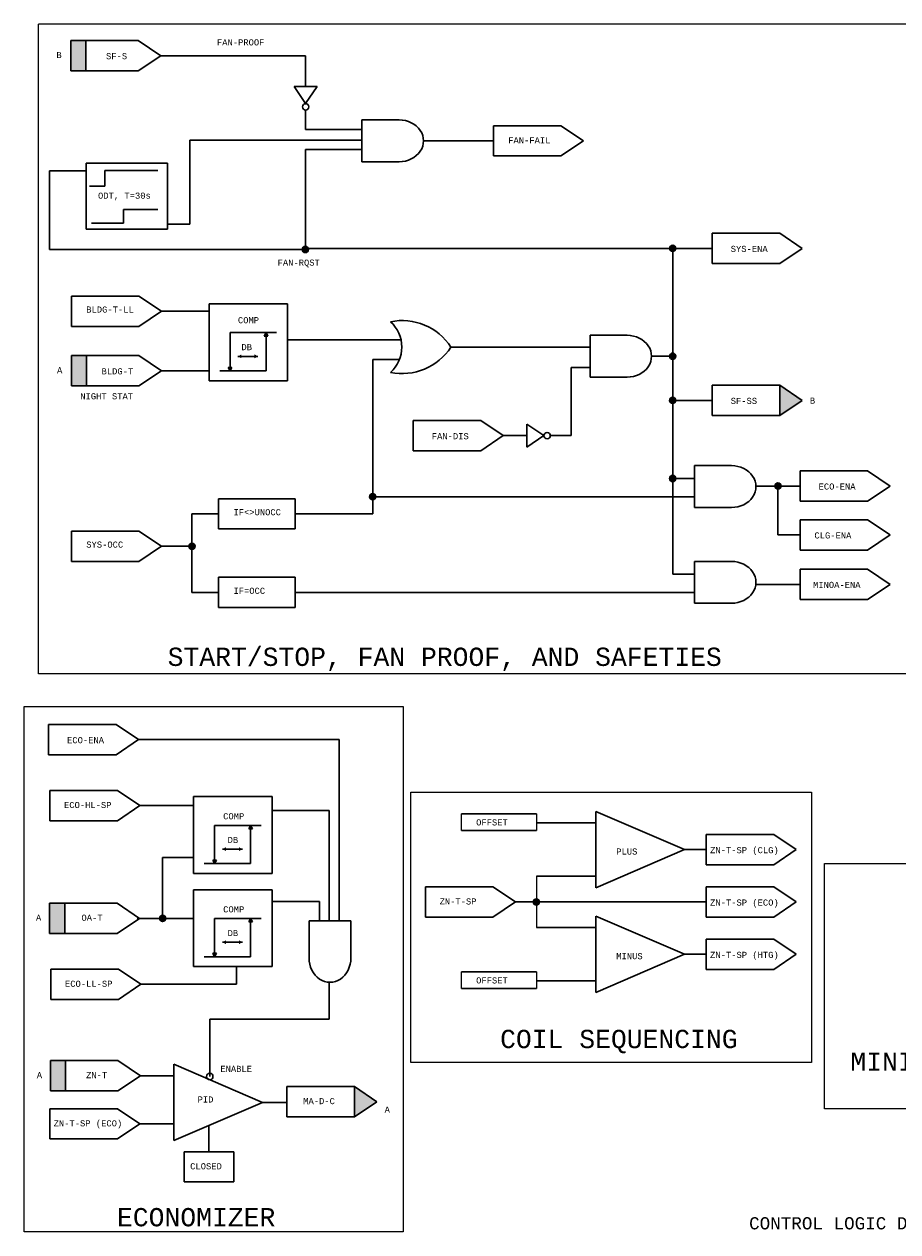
# Model space of a CAD drawing. Header units: inches. Extents: x 2 to 32.1, y 0.4 to 20.3.
# Tile 1 of 3: x 2 to 16.3, y 0.5 to 20.3. Entities that reach past the tile are written whole.
import ezdxf
from ezdxf.enums import TextEntityAlignment as Align

# ---------------------------------------------------------------- set-up
doc = ezdxf.new("R2010")
doc.units = ezdxf.units.IN
doc.header["$MEASUREMENT"] = 0
doc.linetypes.add('DOT', pattern=[0.25, 0, -0.25])
for name, color, linetype, lineweight in [('M-ANNO-SYMB', 6, 'Continuous', 30), ('M-ANNO-TEXT', 2, 'Continuous', 30), ('M-DIAG-GRPH', 6, 'Continuous', 13)]:
    doc.layers.add(name, color=color, linetype=linetype, lineweight=lineweight)
doc.styles.add('CONTROLTXT', font='monotxt.shx')

# ---------------------------------------------------------------- blocks, each defined once
blk = doc.blocks.new('base')
for p, q in [((3.838, 4.333), (4.508, 4.333)), ((3.838, 4.333), (3.838, 4.033)), ((3.838, 4.033), (4.508, 4.033))]:
    blk.add_line(p, q)

msp = doc.modelspace()

# ---------------------------------------------------------------- hatches: boundary and pattern name
at = {"layer": 'M-ANNO-SYMB', "extrusion": (0, 0, -1)}
for points in [[(-2.984, 19.499), (-2.984, 19.996), (-2.736, 19.996), (-2.736, 19.499)], [(-2.995, 14.333), (-2.995, 14.829), (-2.747, 14.829), (-2.747, 14.333)], [(-14.362, 13.848), (-14.731, 14.096), (-14.362, 14.344)], [(-2.636, 5.354), (-2.636, 5.851), (-2.388, 5.851), (-2.388, 5.354)], [(-2.65, 2.775), (-2.65, 3.271), (-2.402, 3.271), (-2.402, 2.775)]]:
    msp.add_hatch(color=256, dxfattribs=at).paths.add_polyline_path(points)
at = {"layer": 'M-ANNO-SYMB'}
for points in [[(12.557, 16.587, 1), (12.66, 16.587, 1)], [(6.531, 16.57, 1), (6.635, 16.57, 1)], [(5.908, 15.149), (5.939, 15.206), (5.97, 15.149)], [(12.557, 14.819, 1), (12.66, 14.819, 1)], [(5.348, 14.579), (5.317, 14.636), (5.379, 14.636)], [(12.557, 14.096, 1), (12.66, 14.096, 1)], [(12.557, 12.814, 1), (12.66, 12.814, 1)], [(14.282, 12.691, 1), (14.386, 12.691, 1)], [(7.636, 12.516, 1), (7.74, 12.516, 1)], [(4.672, 11.703, 1), (4.775, 11.703, 1)]]:
    msp.add_hatch(color=256, dxfattribs=at).paths.add_polyline_path(points)
for points in [[(5.535, 14.786), (5.478, 14.817), (5.535, 14.849)], [(5.281, 6.707), (5.224, 6.738), (5.281, 6.769)], [(10.423, 5.871, 1), (10.32, 5.871, 1)], [(4.293, 5.602, 1), (4.19, 5.602, 1)], [(5.281, 5.18), (5.224, 5.211), (5.281, 5.242)], [(7.388, 2.348), (7.388, 2.845), (7.757, 2.596)]]:
    msp.add_hatch(color=256, dxfattribs=at).paths.add_polyline_path(points, flags=16)
at = {"layer": 'M-ANNO-SYMB', "extrusion": (0, 0, -1)}
for points in [[(-5.749, 14.786), (-5.806, 14.817), (-5.749, 14.849)], [(-5.716, 7.07), (-5.685, 7.127), (-5.654, 7.07)], [(-5.495, 6.707), (-5.552, 6.738), (-5.495, 6.769)], [(-5.094, 6.5), (-5.125, 6.557), (-5.063, 6.557)], [(-5.716, 5.543), (-5.685, 5.6), (-5.654, 5.543)], [(-5.495, 5.18), (-5.552, 5.211), (-5.495, 5.242)], [(-5.094, 4.973), (-5.125, 5.03), (-5.063, 5.03)]]:
    msp.add_hatch(color=256, dxfattribs=at).paths.add_polyline_path(points, flags=16)

# ---------------------------------------------------------------- linework, layer by layer
at = {"layer": 'M-ANNO-SYMB'}
for p, q in [((2.736, 19.996), (2.736, 19.499)), ((2.736, 19.996), (2.984, 19.996)), ((3.843, 19.996), (2.984, 19.996)), ((2.984, 19.996), (2.984, 19.499)), ((3.843, 19.996), (4.212, 19.747)), ((3.843, 19.499), (4.212, 19.747)), ((4.212, 19.747), (4.644, 19.747)), ((4.644, 19.747), (6.588, 19.747)), ((6.588, 19.747), (6.588, 19.243)), ((2.736, 19.499), (2.984, 19.499)), ((3.843, 19.499), (2.984, 19.499)), ((6.776, 19.243), (6.398, 19.243)), ((6.398, 19.243), (6.587, 18.961)), ((6.776, 19.243), (6.587, 18.961)), ((6.588, 18.856), (6.588, 18.538)), ((7.512, 18.694), (7.512, 18.008)), ((7.512, 18.694), (8.12, 18.694)), ((6.588, 18.538), (7.512, 18.538)), ((9.667, 18.599), (10.774, 18.599)), ((9.667, 18.599), (9.667, 18.103)), ((10.774, 18.599), (11.144, 18.351)), ((4.691, 18.36), (7.512, 18.36)), ((4.691, 16.983), (4.691, 18.36)), ((8.521, 18.351), (9.667, 18.351)), ((10.774, 18.103), (11.144, 18.351)), ((6.583, 18.209), (6.583, 16.57)), ((7.512, 18.209), (6.583, 18.209)), ((9.667, 18.103), (10.774, 18.103)), ((2.387, 17.859), (2.387, 16.57)), ((2.991, 17.859), (2.387, 17.859)), ((2.991, 16.9), (2.991, 17.987)), ((2.991, 17.987), (4.323, 17.987)), ((3.297, 17.608), (3.297, 17.867)), ((3.297, 17.867), (4.164, 17.867)), ((4.323, 17.987), (4.323, 16.9)), ((7.512, 18.008), (8.12, 18.008)), ((3.042, 17.608), (3.297, 17.608)), ((3.602, 17.226), (4.164, 17.226)), ((3.602, 16.999), (3.602, 17.226)), ((4.323, 16.9), (2.991, 16.9)), ((3.078, 16.999), (3.602, 16.999)), ((4.323, 16.983), (4.691, 16.983)), ((14.362, 16.836), (14.731, 16.587)), ((2.387, 16.57), (6.583, 16.57)), ((6.583, 16.587), (12.608, 16.587)), ((13.255, 16.587), (12.608, 16.587)), ((12.608, 16.587), (12.608, 14.819)), ((14.362, 16.339), (14.731, 16.587)), ((2.747, 15.806), (3.854, 15.806)), ((2.747, 15.806), (2.747, 15.309)), ((3.854, 15.806), (4.224, 15.558)), ((5.005, 14.418), (5.005, 15.678)), ((5.005, 15.678), (6.291, 15.678)), ((6.291, 15.678), (6.291, 14.418)), ((3.854, 15.309), (4.224, 15.558)), ((4.224, 15.558), (5.005, 15.558)), ((2.747, 15.309), (3.854, 15.309)), ((5.348, 15.206), (5.348, 14.579)), ((5.348, 15.206), (6.11, 15.206)), ((5.939, 15.206), (5.908, 15.149)), ((5.97, 15.149), (5.908, 15.149)), ((5.939, 15.206), (5.939, 14.579)), ((5.939, 15.206), (5.97, 15.149)), ((6.291, 15.09), (8.151, 15.09)), ((11.252, 15.162), (11.252, 14.476)), ((11.252, 15.162), (11.859, 15.162)), ((8.971, 14.97), (11.252, 14.97)), ((2.747, 14.829), (2.747, 14.333)), ((2.747, 14.829), (2.995, 14.829)), ((3.854, 14.829), (2.995, 14.829)), ((2.995, 14.829), (2.995, 14.333)), ((3.854, 14.829), (4.224, 14.581)), ((5.478, 14.817), (5.806, 14.817)), ((7.688, 14.763), (7.688, 12.235)), ((8.125, 14.763), (7.688, 14.763)), ((12.608, 14.819), (12.26, 14.819)), ((12.608, 11.244), (12.608, 14.819)), ((3.854, 14.333), (4.224, 14.581)), ((4.224, 14.581), (5.005, 14.581)), ((5.178, 14.579), (5.939, 14.579)), ((5.348, 14.579), (5.317, 14.636)), ((5.317, 14.636), (5.379, 14.636)), ((5.348, 14.579), (5.379, 14.636)), ((10.944, 13.517), (10.944, 14.637)), ((10.944, 14.637), (11.252, 14.637)), ((11.252, 14.476), (11.859, 14.476)), ((2.747, 14.333), (2.995, 14.333)), ((3.854, 14.333), (2.995, 14.333)), ((6.291, 14.418), (5.005, 14.418)), ((14.362, 14.344), (14.731, 14.096)), ((14.362, 14.344), (14.362, 13.848)), ((13.255, 14.096), (12.608, 14.096)), ((14.362, 13.848), (14.731, 14.096)), ((8.353, 13.765), (8.353, 13.269)), ((8.353, 13.765), (9.46, 13.765)), ((9.46, 13.765), (9.829, 13.517)), ((10.213, 13.706), (10.494, 13.517)), ((10.213, 13.706), (10.213, 13.328)), ((9.46, 13.269), (9.829, 13.517)), ((9.829, 13.517), (10.213, 13.517)), ((9.829, 13.517), (10.21, 13.517)), ((10.213, 13.328), (10.494, 13.517)), ((10.494, 13.517), (10.497, 13.517)), ((10.6, 13.517), (10.944, 13.517)), ((8.353, 13.269), (9.46, 13.269)), ((12.964, 13.025), (13.571, 13.025)), ((12.964, 13.025), (12.964, 12.339)), ((14.696, 12.939), (14.696, 12.443)), ((14.696, 12.939), (15.803, 12.939)), ((15.803, 12.939), (16.172, 12.691)), ((12.66, 12.814), (12.964, 12.814)), ((14.696, 12.691), (13.972, 12.691)), ((14.334, 12.691), (14.334, 11.889)), ((15.803, 12.443), (16.172, 12.691)), ((5.16, 12.483), (6.417, 12.483)), ((5.16, 12.483), (5.16, 11.987)), ((6.417, 12.483), (6.417, 11.987)), ((12.964, 12.516), (7.688, 12.516)), ((12.964, 12.339), (13.571, 12.339)), ((14.696, 12.443), (15.803, 12.443)), ((4.724, 12.235), (4.724, 10.946)), ((5.16, 12.235), (4.724, 12.235)), ((6.417, 12.235), (7.688, 12.235)), ((14.696, 12.137), (15.803, 12.137)), ((14.696, 12.137), (14.696, 11.641)), ((15.803, 12.137), (16.172, 11.889)), ((2.747, 11.952), (2.747, 11.455)), ((2.747, 11.952), (3.854, 11.952)), ((3.854, 11.952), (4.224, 11.703)), ((5.16, 11.987), (6.417, 11.987)), ((14.696, 11.889), (14.334, 11.889)), ((15.803, 11.641), (16.172, 11.889)), ((3.854, 11.455), (4.224, 11.703)), ((4.224, 11.703), (4.724, 11.703)), ((14.696, 11.641), (15.803, 11.641)), ((2.747, 11.455), (3.854, 11.455)), ((12.964, 11.455), (13.571, 11.455)), ((12.964, 11.455), (12.964, 10.769)), ((14.696, 11.327), (15.803, 11.327)), ((14.696, 11.327), (14.696, 10.831)), ((15.803, 11.327), (16.172, 11.079)), ((5.16, 11.194), (6.417, 11.194)), ((5.16, 11.194), (5.16, 10.698)), ((6.417, 11.194), (6.417, 10.698)), ((12.964, 11.244), (12.608, 11.244)), ((5.16, 10.946), (4.724, 10.946)), ((12.964, 10.946), (6.417, 10.946)), ((14.696, 11.079), (13.97, 11.079)), ((15.803, 10.831), (16.172, 11.079)), ((5.16, 10.698), (6.417, 10.698)), ((12.964, 10.769), (13.571, 10.769)), ((14.696, 10.831), (15.803, 10.831)), ((2.372, 8.781), (3.479, 8.781)), ((2.372, 8.781), (2.372, 8.285)), ((3.479, 8.781), (3.848, 8.533)), ((3.479, 8.285), (3.848, 8.533)), ((3.848, 8.533), (7.135, 8.533)), ((7.135, 8.533), (7.135, 5.563)), ((2.372, 8.285), (3.479, 8.285)), ((2.393, 7.7), (3.5, 7.7)), ((2.393, 7.7), (2.393, 7.203)), ((3.5, 7.7), (3.87, 7.451)), ((4.75, 7.599), (6.037, 7.599)), ((4.75, 6.338), (4.75, 7.599)), ((6.037, 7.599), (6.037, 6.338)), ((3.5, 7.203), (3.87, 7.451)), ((3.87, 7.451), (4.75, 7.451)), ((6.037, 7.372), (6.975, 7.372)), ((6.975, 7.372), (6.975, 5.563)), ((11.348, 7.354), (12.8, 6.729)), ((11.348, 7.354), (11.348, 6.105)), ((2.393, 7.203), (3.5, 7.203)), ((10.372, 7.315), (9.143, 7.315)), ((10.372, 7.167), (11.348, 7.167)), ((5.094, 7.127), (5.856, 7.127)), ((5.094, 7.127), (5.094, 6.5)), ((5.685, 7.127), (5.654, 7.07)), ((5.716, 7.07), (5.654, 7.07)), ((5.685, 7.127), (5.685, 6.5)), ((5.685, 7.127), (5.716, 7.07)), ((10.372, 7.042), (9.143, 7.042)), ((13.157, 6.977), (13.157, 6.481)), ((13.157, 6.977), (14.265, 6.977)), ((14.265, 6.977), (14.634, 6.729)), ((5.224, 6.738), (5.552, 6.738)), ((4.242, 6.601), (4.75, 6.601)), ((4.242, 5.602), (4.242, 6.601)), ((5.063, 6.557), (5.125, 6.557)), ((5.094, 6.5), (5.063, 6.557)), ((5.094, 6.5), (5.125, 6.557)), ((11.348, 6.105), (12.8, 6.729)), ((13.157, 6.729), (12.8, 6.729)), ((14.265, 6.481), (14.634, 6.729)), ((6.037, 6.338), (4.75, 6.338)), ((4.923, 6.5), (5.685, 6.5)), ((13.157, 6.481), (14.265, 6.481)), ((10.372, 6.292), (11.348, 6.292)), ((4.75, 6.072), (6.037, 6.072)), ((4.75, 4.811), (4.75, 6.072)), ((6.037, 6.072), (6.037, 4.811)), ((8.552, 6.119), (9.659, 6.119)), ((8.552, 6.119), (8.552, 5.623)), ((9.659, 6.119), (10.028, 5.871)), ((13.157, 6.119), (14.265, 6.119)), ((13.157, 6.119), (13.157, 5.623)), ((14.265, 6.119), (14.634, 5.871)), ((2.388, 5.851), (2.636, 5.851)), ((2.388, 5.851), (2.388, 5.354)), ((3.495, 5.851), (2.636, 5.851)), ((2.636, 5.851), (2.636, 5.354)), ((3.495, 5.851), (3.864, 5.602)), ((6.814, 5.878), (6.037, 5.878)), ((6.814, 5.563), (6.814, 5.878)), ((9.659, 5.623), (10.028, 5.871)), ((10.028, 5.871), (10.372, 5.871)), ((13.157, 5.871), (10.423, 5.871)), ((14.265, 5.623), (14.634, 5.871)), ((3.495, 5.354), (3.864, 5.602)), ((3.823, 5.602), (4.75, 5.602)), ((5.094, 5.6), (5.856, 5.6)), ((5.094, 5.6), (5.094, 4.973)), ((5.685, 5.6), (5.654, 5.543)), ((5.685, 5.6), (5.685, 4.973)), ((5.685, 5.6), (5.716, 5.543)), ((7.33, 5.563), (6.644, 5.563)), ((6.644, 5.563), (6.644, 4.955)), ((7.33, 5.563), (7.33, 4.955)), ((8.552, 5.623), (9.659, 5.623)), ((11.348, 5.637), (11.348, 4.389)), ((11.348, 5.637), (12.8, 5.013)), ((13.157, 5.623), (14.265, 5.623)), ((2.388, 5.354), (2.636, 5.354)), ((3.495, 5.354), (2.636, 5.354)), ((5.716, 5.543), (5.654, 5.543)), ((10.372, 5.45), (11.348, 5.45)), ((5.224, 5.211), (5.552, 5.211)), ((13.157, 5.261), (14.265, 5.261)), ((13.157, 5.261), (13.157, 4.765)), ((14.265, 5.261), (14.634, 5.013)), ((4.923, 4.973), (5.685, 4.973)), ((5.063, 5.03), (5.125, 5.03)), ((5.094, 4.973), (5.063, 5.03)), ((5.094, 4.973), (5.125, 5.03)), ((11.348, 4.389), (12.8, 5.013)), ((13.157, 5.013), (12.8, 5.013)), ((14.265, 4.765), (14.634, 5.013)), ((2.409, 4.769), (2.409, 4.273)), ((2.409, 4.769), (3.516, 4.769)), ((3.516, 4.769), (3.885, 4.521)), ((6.037, 4.811), (4.75, 4.811)), ((5.454, 4.521), (5.454, 4.811)), ((13.157, 4.765), (14.265, 4.765)), ((6.972, 4.555), (6.972, 3.947)), ((10.372, 4.725), (9.143, 4.725)), ((10.372, 4.576), (11.348, 4.576)), ((3.516, 4.273), (3.885, 4.521)), ((3.885, 4.521), (5.454, 4.521)), ((10.372, 4.452), (9.143, 4.452)), ((2.409, 4.273), (3.516, 4.273)), ((5.016, 3.947), (5.016, 3.009)), ((5.016, 3.947), (6.972, 3.947)), ((2.402, 3.271), (2.402, 2.775)), ((2.402, 3.271), (2.65, 3.271)), ((2.65, 3.271), (2.65, 2.775)), ((3.509, 3.271), (2.65, 3.271)), ((3.509, 3.271), (3.878, 3.023)), ((4.428, 3.21), (5.88, 2.586)), ((4.428, 3.21), (4.428, 1.961)), ((3.509, 2.775), (3.878, 3.023)), ((3.878, 3.023), (4.428, 3.023)), ((2.402, 2.775), (2.65, 2.775)), ((3.509, 2.775), (2.65, 2.775)), ((6.28, 2.845), (7.388, 2.845)), ((6.28, 2.845), (6.28, 2.348)), ((7.388, 2.845), (7.757, 2.596)), ((7.388, 2.845), (7.388, 2.348)), ((4.428, 1.961), (5.88, 2.586)), ((5.88, 2.586), (6.28, 2.586)), ((7.388, 2.348), (7.757, 2.596)), ((2.394, 2.481), (3.501, 2.481)), ((2.394, 2.481), (2.394, 1.985)), ((3.501, 2.481), (3.87, 2.233)), ((3.501, 1.985), (3.87, 2.233)), ((3.87, 2.233), (4.428, 2.233)), ((5.001, 2.208), (5.001, 1.776)), ((6.28, 2.348), (7.388, 2.348)), ((2.394, 1.985), (3.501, 1.985)), ((4.593, 1.776), (4.593, 1.28)), ((4.593, 1.776), (5.412, 1.776)), ((5.412, 1.776), (5.412, 1.28)), ((4.593, 1.28), (5.412, 1.28))]:
    msp.add_line(p, q, dxfattribs=at)
at = {"layer": 'M-ANNO-SYMB', "linetype": 'DOT'}
msp.add_line((12.964, 12.814), (12.608, 12.814), dxfattribs=at)
at = {"layer": 'M-ANNO-SYMB'}
for centre in [(6.588, 18.908), (12.608, 16.587), (6.583, 16.57), (12.608, 14.819), (12.608, 14.096), (10.548, 13.517), (12.608, 12.814), (14.334, 12.691), (7.688, 12.516), (4.724, 11.703), (10.372, 5.871), (4.242, 5.602), (5.016, 3.009)]:
    msp.add_circle(centre, 0.0518, dxfattribs=at)
for centre, radius, start, end in [((8.17, 14.449), 0.955, 33.025, 101.623), ((7.61, 14.97), 0.555, 311.5983, 48.4017), ((8.17, 15.49), 0.955, 258.377, 326.975)]:
    msp.add_arc(centre, radius, start, end, dxfattribs=at)
for centre, major_axis in [((8.12, 18.351), (-0.401, 0)), ((11.859, 14.819), (-0.401, 0)), ((13.571, 12.682), (-0.401, 0)), ((13.571, 11.112), (-0.401, 0)), ((6.987, 4.955), (0, 0.401))]:
    msp.add_ellipse(centre, major_axis=major_axis, ratio=0.85591, start_param=1.570796, end_param=4.712389, dxfattribs=at)
at = {"layer": 'M-ANNO-SYMB', "linetype": 'DOT'}
msp.add_point((4.724, 11.703), dxfattribs=at)
at = {"layer": 'M-DIAG-GRPH'}
for p, q in [((16.557, 20.264), (2.205, 20.264)), ((2.205, 9.614), (2.205, 20.264)), ((16.557, 9.614), (2.205, 9.614)), ((8.311, 7.671), (14.886, 7.671)), ((8.311, 3.241), (8.311, 7.671)), ((14.886, 7.671), (14.886, 3.241)), ((9.143, 7.042), (9.143, 7.315)), ((10.372, 7.315), (10.372, 7.042)), ((15.096, 6.504), (22.57, 6.504)), ((15.096, 2.481), (15.096, 6.504)), ((10.372, 6.292), (10.372, 5.45)), ((9.143, 4.452), (9.143, 4.725)), ((10.372, 4.725), (10.372, 4.452)), ((14.886, 3.241), (8.311, 3.241)), ((22.57, 2.481), (15.096, 2.481))]:
    msp.add_line(p, q, dxfattribs=at)
msp.add_3dface([(8.187, 0.463), (1.971, 0.463), (1.971, 9.076), (8.187, 9.076)], dxfattribs=at)

# ---------------------------------------------------------------- block references
at = {"layer": 'M-ANNO-SYMB', "xscale": 1.653760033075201, "yscale": 1.653760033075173, "zscale": 1.6537600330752}
for p in [(6.907, 9.67), (6.907, 7.179)]:
    msp.add_blockref('base', p, dxfattribs=at)

# ---------------------------------------------------------------- texts
at = {"layer": 'M-ANNO-TEXT', "linetype": 'Continuous', "style": 'CONTROLTXT'}
msp.add_text('CONTROL LOGIC DIAGRAM', height=0.2, dxfattribs=at).set_placement((15.678, 0.503), align=Align.CENTER)
at = {"layer": 'M-ANNO-TEXT', "attachment_point": 1, "style": 'CONTROLTXT'}
for s, insert, char_height, width in [('FAN-PROOF', (5.133, 20.015), 0.1, 1.117), ('B', (2.5, 19.807), 0.1, 0.13094), ('SF-S', (3.314, 19.789), 0.1, 0.34415), ('FAN-FAIL', (9.91, 18.41), 0.1, 0.34415), ('ODT, T=30s', (3.183, 17.502), 0.1, 1.62968), ('SYS-ENA', (13.559, 16.629), 0.1, 0.34415), ('FAN-RQST', (6.128, 16.404), 0.1, 0.34415), ('BLDG-T-LL', (2.99, 15.635), 0.1, 0.34415), ('COMP', (5.477, 15.46), 0.1, 0.5322), ('DB', (5.535, 15.018), 0.1, 0.24851), ('A', (2.511, 14.64), 0.1, 0.13094), ('BLDG-T', (3.241, 14.622), 0.1, 0.34415), ('NIGHT STAT', (2.892, 14.213), 0.1, 1.6189), ('SF-SS', (13.559, 14.137), 0.1, 0.34415), ('B', (14.857, 14.142), 0.1, 0.13094), ('FAN-DIS', (8.657, 13.558), 0.1, 0.34415), ('ECO-ENA', (15, 12.733), 0.1, 0.34415), ('IF<>UNOCC', (5.404, 12.312), 0.1, 0.34415), ('CLG-ENA', (14.932, 11.931), 0.1, 0.3441), ('SYS-OCC', (2.99, 11.781), 0.1, 0.3441), ('MINOA-ENA', (14.909, 11.12), 0.1, 0.3441), ('IF=OCC', (5.404, 11.023), 0.1, 0.34415), ('START/STOP, FAN PROOF, AND SAFETIES', (4.325, 10.041), 0.3, 10.68583), ('ECO-ENA', (2.675, 8.574), 0.1, 0.3442), ('ECO-HL-SP', (2.625, 7.511), 0.1, 0.34415), ('COMP', (5.235, 7.327), 0.1, 0.8161), ('OFFSET', (9.384, 7.226), 0.1, 0.3441), ('DB', (5.308, 6.938), 0.1, 0.2485), ('PLUS', (11.682, 6.749), 0.1, 0.2284), ('ZN-T-SP (CLG)', (13.221, 6.771), 0.1, 1.29551), ('COMP', (5.235, 5.8), 0.1, 0.8161), ('ZN-T-SP', (8.784, 5.93), 0.1, 1.4032), ('ZN-T-SP (ECO)', (13.221, 5.912), 0.1, 1.35411), ('A', (2.165, 5.662), 0.1, 0.13092), ('OA-T', (2.911, 5.662), 0.1, 0.34415), ('DB', (5.308, 5.411), 0.1, 0.2485), ('MINUS', (11.682, 5.033), 0.1, 0.2284), ('ZN-T-SP (HTG)', (13.221, 5.054), 0.1, 1.4127), ('ECO-LL-SP', (2.641, 4.58), 0.1, 0.34415), ('OFFSET', (9.384, 4.635), 0.1, 0.3441), ('COIL SEQUENCING', (9.777, 3.775), 0.3, 4.63831), ('MINIMUM OA FLOW CONTROL', (15.522, 3.403), 0.3, 6.88133), ('ENABLE', (5.189, 3.185), 0.1, 0.3441), ('A', (2.179, 3.082), 0.1, 0.13092), ('ZN-T', (2.987, 3.082), 0.1, 0.3441), ('PID', (4.816, 2.683), 0.1, 0.22838), ('MA-D-C', (6.548, 2.656), 0.1, 0.34415), ('A', (7.883, 2.516), 0.1, 0.13092), ('ZN-T-SP (ECO)', (2.455, 2.292), 0.1, 1.43249), ('CLOSED', (4.694, 1.588), 0.1, 0.3441), ('ECONOMIZER', (3.494, 0.853), 0.3, 2.58382)]:
    msp.add_mtext(s, dxfattribs=dict(at, insert=insert, char_height=char_height, width=width))

doc.saveas('drawing.dxf')
